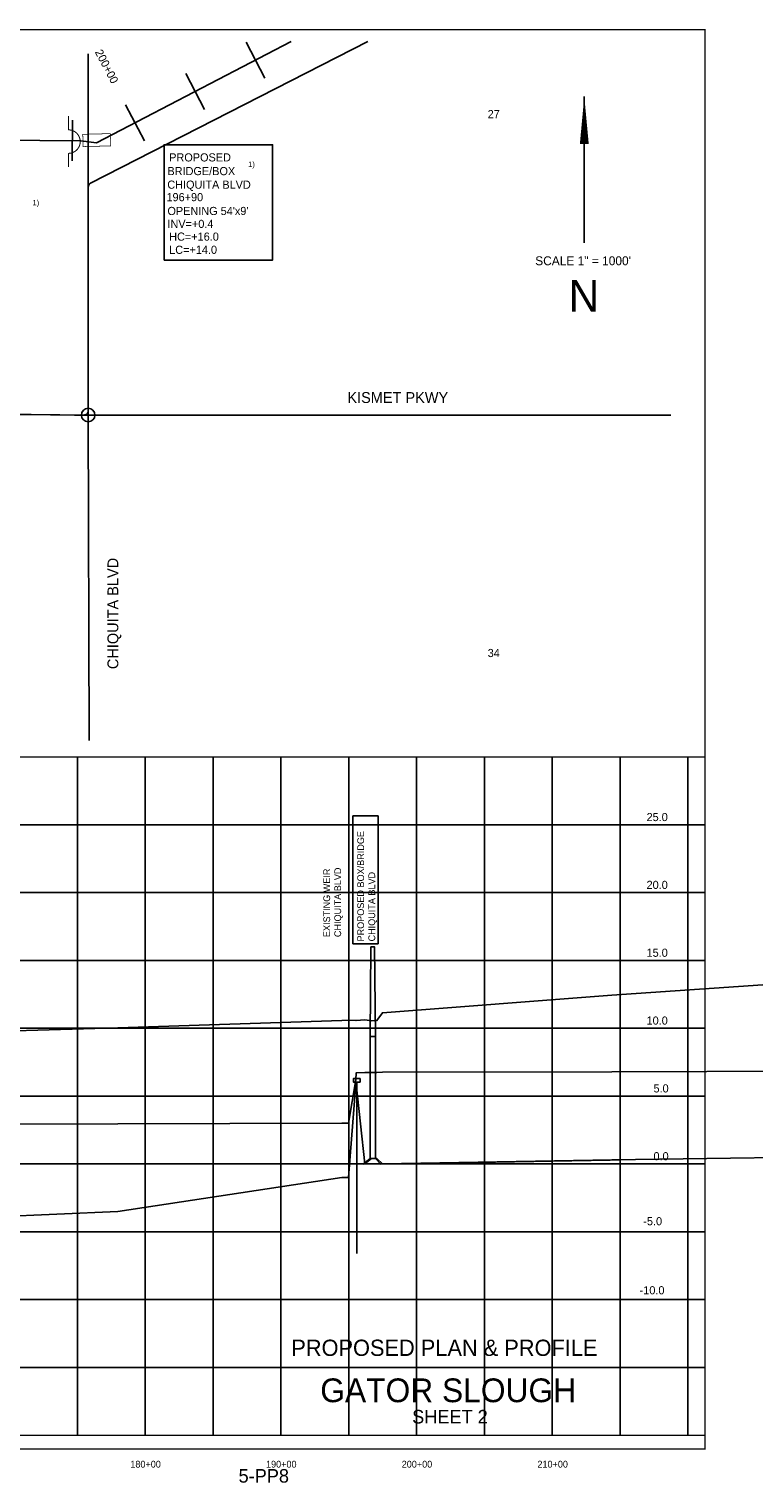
# Model space of a CAD drawing. Extents: x 153859 to 225709, y 852187 to 862903.
# Tile 3 of 5: x 170905 to 176247, y 852187 to 862903. Entities that reach past the tile are written whole.
import ezdxf
from ezdxf.enums import TextEntityAlignment as Align

# ---------------------------------------------------------------- set-up
doc = ezdxf.new("R2010")
doc.units = 0
doc.header["$LTSCALE"] = 800
doc.header["$PDMODE"] = 34
doc.header["$PDSIZE"] = 100
doc.linetypes.add('DASHED', pattern=[0])
doc.linetypes.add('STREAM', pattern=[0])
doc.layers.get('0').update_dxf_attribs({"linetype": 'CONTINUOUS'})
for name, color, linetype in [('BORDER', 1, 'CONTINUOUS'), ('GRID', 2, 'CONTINUOUS'), ('MAJROADS', 9, 'CONTINUOUS'), ('PROPOSED', 7, 'CONTINUOUS'), ('SEC', 2, 'CONTINUOUS'), ('STATIONS', 7, 'CONTINUOUS'), ('TEXT', 7, 'CONTINUOUS'), ('TRUNKS', 5, 'STREAM'), ('WSHEDS', 3, 'CONTINUOUS')]:
    doc.layers.add(name, color=color, linetype=linetype)

# ---------------------------------------------------------------- blocks, each defined once
blk = doc.blocks.new('WEIR')
at = {"color": 0, "const_width": 30}
blk.add_lwpolyline([(-18, 761), (-18, 358, -1), (-18, -332), (-18, -734)], format="xyb", dxfattribs=at)
blk = doc.blocks.new('BOX')
at = {"color": 0, "const_width": 20}
blk.add_lwpolyline([(-377, -171), (433, -171), (433, 189), (-377, 189)], close=True, dxfattribs=at)

msp = doc.modelspace()

# ---------------------------------------------------------------- linework, layer by layer
at = {"layer": 'BORDER', "color": 0, "const_width": 10}
msp.add_lwpolyline([(159886, 852438), (175886, 852438), (175886, 862898), (159886, 862898)], close=True, dxfattribs=at)
for points in [[(159886, 857538), (175886, 857538)], [(159886, 852538), (175886, 852538)]]:
    msp.add_lwpolyline(points, dxfattribs=at)
at = {"layer": 'GRID', "color": 0}
for points in [[(171261, 852538), (171261, 857538)], [(171761, 852538), (171761, 857538)], [(172261, 852538), (172261, 857538)], [(172761, 852538), (172761, 857538)], [(173261, 852538), (173261, 857538)], [(173761, 852538), (173761, 857538)], [(174261, 852538), (174261, 857538)], [(174761, 852538), (174761, 857538)], [(175261, 852538), (175261, 857538)], [(175761, 852538), (175761, 857538)], [(159886, 857038), (175886, 857038)], [(159886, 856538), (175886, 856538)], [(159886, 856038), (175886, 856038)], [(159886, 855538), (175886, 855538)], [(159886, 855038), (175886, 855038)], [(159886, 854538), (175886, 854538)], [(159886, 854038), (175886, 854038)], [(159886, 853538), (175886, 853538)], [(159886, 853038), (175886, 853038)]]:
    msp.add_lwpolyline(points, dxfattribs=at)
at = {"layer": 'MAJROADS', "color": 0}
for points in [[(171349, 857658), (171341, 860058), (171341, 862721)], [(165888, 860121), (171341, 860058), (175634, 860058)]]:
    msp.add_lwpolyline(points, dxfattribs=at)
at = {"layer": 'PROPOSED', "color": 0}
for p, q in [((173292, 857104), (173478, 857104)), ((173292, 856161), (173292, 857104)), ((173478, 857104), (173478, 856161)), ((173478, 856161), (173292, 856161)), ((173320, 855142), (173320, 853877))]:
    msp.add_line(p, q, dxfattribs=at)
for points in [[(171900, 861200), (171900, 862050), (172700, 862050), (172700, 861200)], [(173320, 855167), (173345, 855167), (173345, 855142), (173295, 855142), (173295, 855167)]]:
    msp.add_lwpolyline(points, close=True, dxfattribs=at)
for points in [[(173418, 855477), (173425, 856138), (173451, 856138), (173458, 855477)], [(164409, 855258), (165509, 855292), (165969, 855306), (166759, 855337), (166781, 855330), (166858, 855331), (166909, 855402), (167509, 855420), (169559, 855483), (170209, 855502), (171559, 855542), (173209, 855595), (173259, 855597), (173314, 855596), (173316, 855596), (173379, 855599), (173429, 855594), (173469, 855595), (173509, 855652), (175199, 855781), (176599, 855878)], [(173458, 855477), (173458, 854577), (173418, 854577), (173418, 855477), (173458, 855477)], [(176599, 855222), (175199, 855218), (173509, 855214), (173469, 855213), (173429, 855213), (173379, 855213), (173316, 855210), (173314, 855158), (173259, 854838), (173209, 854838), (171559, 854834), (170209, 854832), (169559, 854831), (167509, 854829), (166909, 854828), (166858, 854827), (166781, 854827), (166759, 854827), (165969, 854827), (165509, 854826), (164409, 854825)]]:
    msp.add_lwpolyline(points, dxfattribs=at)
at = {"layer": 'PROPOSED', "color": 0, "linetype": 'DASHED'}
for points in [[(164409, 854058), (165509, 854078), (165969, 854078), (166759, 854088), (166781, 854228), (166858, 854228), (166909, 854088), (167509, 854148), (169559, 854168), (170209, 854128), (171559, 854188), (173209, 854438), (173259, 854438), (173314, 855128), (173316, 855128), (173379, 854538), (173429, 854578), (173469, 854578), (173509, 854538), (175199, 854568), (176599, 854588)], [(173367, 854538), (173368, 854537), (173418, 854577), (173458, 854577), (173498, 854537), (175188, 854567), (175261, 854568)]]:
    msp.add_lwpolyline(points, dxfattribs=at)
at = {"layer": 'SEC', "color": 0}
msp.add_point((171341, 860058), dxfattribs=at)
at = {"layer": 'STATIONS', "color": 0}
for p, q in [((172504, 862807), (172643, 862541)), ((172061, 862576), (172199, 862310)), ((171617, 862345), (171756, 862079)), ((171225, 862231), (171222, 861931))]:
    msp.add_line(p, q, dxfattribs=at)
at = {"layer": 'TEXT', "color": 0}
msp.add_line((174997, 862407), (174997, 861327), dxfattribs=at)
msp.add_lwpolyline([(174997, 862407, 0, 65.7, 0), (174997, 862055, 65.7, 65.7, 0)], format="xyseb", dxfattribs=at)
at = {"layer": 'TRUNKS', "color": 0}
msp.add_lwpolyline([(164481, 861008), (165863, 860994), (166046, 860970), (167350, 860976), (167357, 862111), (171288, 862080), (171402, 862064), (172837, 862811)], dxfattribs=at)
at = {"layer": 'WSHEDS', "color": 0}
msp.add_lwpolyline([(173402, 862811), (171357, 861766, 0.281693), (171341, 861740), (171341, 860088, -0.41707), (171310, 860058), (165888, 860111, 0.41707), (165887, 860072), (165852, 857637, -0.414214)], format="xyb", dxfattribs=at)

# ---------------------------------------------------------------- block references
at = {"layer": 'PROPOSED', "color": 0, "xscale": 0.25125, "yscale": 0.25125, "zscale": 0.25125}
msp.add_blockref('WEIR', (171200, 862070), dxfattribs=at)
at = {"layer": 'PROPOSED', "color": 0, "xscale": 0.25125, "yscale": 0.25125, "zscale": 0.25125, "rotation": 1.359366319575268}
msp.add_blockref('BOX', (171397, 862082), dxfattribs=at)

# ---------------------------------------------------------------- texts
at = {"layer": 'PROPOSED', "color": 0}
for s, p in [('PROPOSED', (171938, 861927)), ('HC=+16.0', (171938, 861343)), ('LC=+14.0', (171938, 861246))]:
    msp.add_text(s, height=60, dxfattribs=at).set_placement(p)
for s, p in [('PROPOSED BOX/BRIDGE', (173374, 856178)), ('CHIQUITA BLVD', (173456, 856178))]:
    msp.add_text(s, height=50, rotation=90, dxfattribs=at).set_placement(p)
for s, height, p in [('PROPOSED PLAN & PROFILE', 120, (173966, 853123)), ('5-PP8', 100, (172635, 852189))]:
    msp.add_text(s, height=height, dxfattribs=at).set_placement(p, align=Align.CENTER)
at = {"layer": 'STATIONS', "color": 0}
msp.add_text('200+00', height=60, rotation=297.4912, dxfattribs=at).set_placement((171451, 862614), align=Align.CENTER)
at = {"layer": 'TEXT', "color": 0}
for s, height, p in [('27', 60, (174285, 862246)), ("'", 0.18, (171980, 862047)), ('BRIDGE/BOX', 60, (171925, 861826)), ('1)', 40, (172520, 861886)), ('CHIQUITA BLVD', 60, (171924, 861726)), ('196+90', 60, (171918, 861634)), ('1)', 40, (170931, 861603)), ("OPENING 54'x9'", 60, (171925, 861532)), ('INV=+0.4', 60, (171925, 861437)), ('KISMET PKWY', 80, (173251, 860147)), ('34', 60, (174285, 858274)), ('25.0', 60, (175456, 857065)), ('20.0', 60, (175456, 856565)), ('15.0', 60, (175456, 856065)), ('10.0', 60, (175456, 855565)), ('5.0', 60, (175507, 855065)), ('0.0', 60, (175507, 854565)), ('-5.0', 60, (175432, 854086)), ('-10.0', 60, (175405, 853577))]:
    msp.add_text(s, height=height, dxfattribs=at).set_placement(p)
for s, height, p in [('SCALE 1" = 1000\'', 65.73, (174988, 861162)), ('N', 235, (174994, 860819)), ('GATOR SLOUGH', 175, (173994, 852782)), ('SHEET 2', 100, (174007, 852625)), ('180+00', 50, (171764, 852300)), ('190+00', 50, (172764, 852300)), ('200+00', 50, (173764, 852300)), ('210+00', 50, (174764, 852300))]:
    msp.add_text(s, height=height, dxfattribs=at).set_placement(p, align=Align.CENTER)
for s, height, p in [('CHIQUITA BLVD', 80, (171563, 858185)), ('EXISTING WEIR', 50, (173124, 856210)), ('CHIQUITA BLVD', 50, (173205, 856210))]:
    msp.add_text(s, height=height, rotation=90, dxfattribs=at).set_placement(p)

doc.saveas('drawing.dxf')
